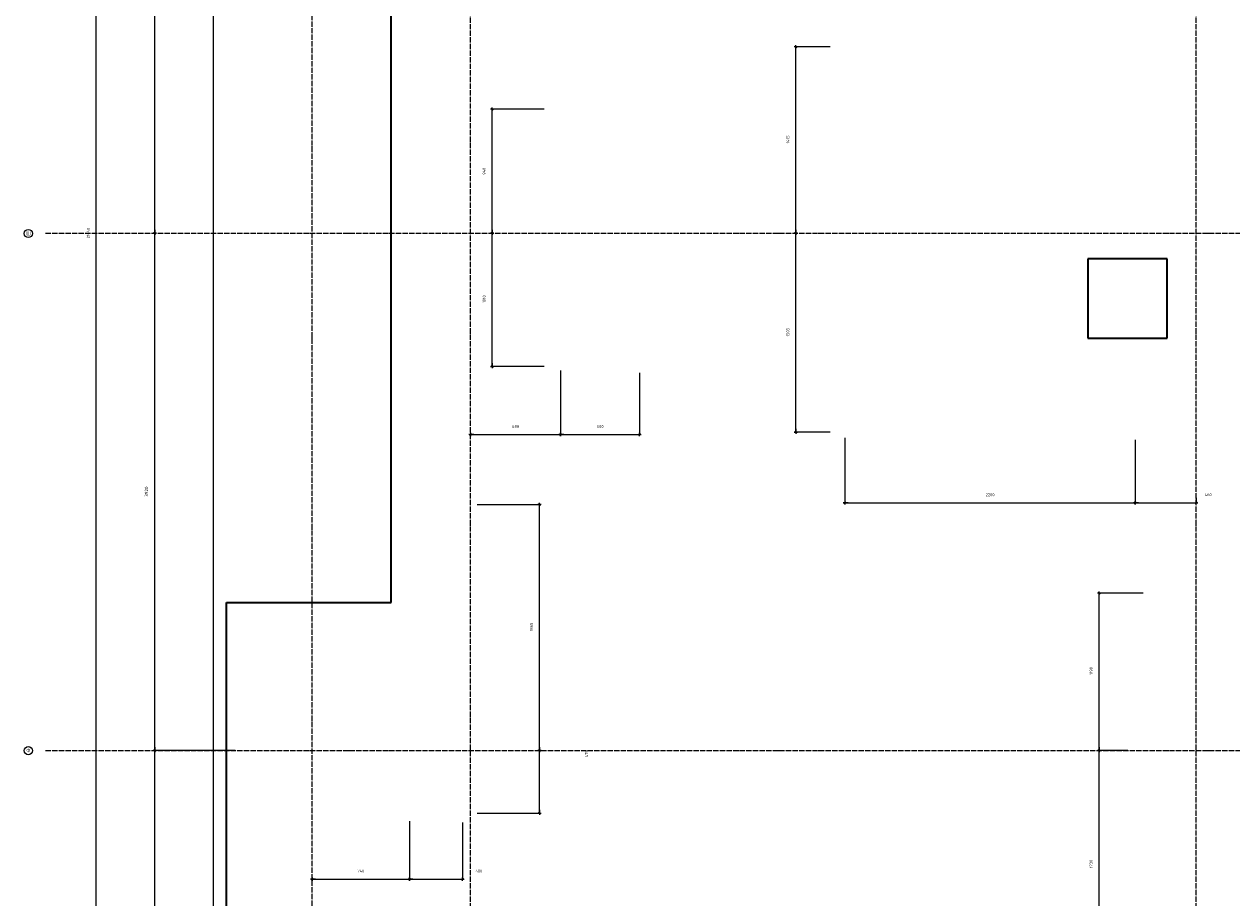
# Model space of a CAD drawing. Header units: millimetres. Extents: x -3170 to 89801, y -74170 to 82422.
# Tile 9 of 105: x 27818 to 36971, y -7778 to -1155. Entities that reach past the tile are written whole.
import ezdxf

# ---------------------------------------------------------------- set-up
doc = ezdxf.new("R2010")
doc.units = ezdxf.units.MM
doc.header["$PDMODE"] = 65
for name, pattern in [('______11', [50, 40, -5, 0, -5]), ('______3', [50, 40, -10]), ('______5', [110, 80, -10, 10, -10])]:
    doc.linetypes.add(name, pattern=pattern)
for name, color, linetype, lineweight in [('Standard', 7, 'Continuous', 25), ('Балка_ общее', 7, '______3', 13), ('Размерная линия_ общее', 7, 'Continuous', 13)]:
    doc.layers.add(name, color=color, linetype=linetype, lineweight=lineweight)
doc.layers.add('Осевая линия_ общее', color=7, linetype='______5', lineweight=13, true_color=0xa0a0a0)
doc.styles.add('ISOCPEUR', font='ISOCPEUR')
doc.dimstyles.new('DIMSTYLE_17', dxfattribs={"dimtxt": 22, "dimasz": 25, "dimexe": 0, "dimexo": 0, "dimgap": 11, "dimtad": 2, "dimdec": 0, "dimrnd": 1, "dimzin": 12, "dimdsep": 46, "dimtxsty": 'ISOCPEUR', "dimblk1": 'ALL_ML_STRICH', "dimblk2": 'ALL_ML_STRICH', "dimsah": 1, "dimcen": 0, "dimclrd": 7, "dimclre": 256, "dimclrt": 7, "dimadec": 0, "dimazin": 0, "dimtfac": 1, "dimtdec": 0, "dimtix": 1, "dimtmove": 2, "dimatfit": 3, "dimfxl": 0, "dimtzin": 0, "dimlwd": 0, "dimlwe": -3, "dimarcsym": 0})
doc.dimstyles.new('DIMSTYLE_3', dxfattribs={"dimtxt": 22, "dimasz": 25, "dimexe": 0, "dimexo": 0, "dimgap": 11, "dimtad": 2, "dimdec": 0, "dimrnd": 5, "dimzin": 12, "dimdsep": 46, "dimtxsty": 'ISOCPEUR', "dimblk1": 'ALL_ML_STRICH', "dimblk2": 'ALL_ML_STRICH', "dimsah": 1, "dimcen": 0, "dimclrd": 7, "dimclre": 256, "dimclrt": 7, "dimadec": 0, "dimazin": 0, "dimtfac": 1, "dimtdec": 0, "dimtix": 1, "dimtmove": 2, "dimatfit": 3, "dimfxl": 0, "dimtzin": 0, "dimlwd": 0, "dimlwe": -3, "dimarcsym": 0})
doc.dimstyles.new('DIMSTYLE_5', dxfattribs={"dimtxt": 25, "dimasz": 25, "dimexe": 0, "dimexo": 0, "dimgap": 12.5, "dimtad": 2, "dimdec": 0, "dimrnd": 5, "dimzin": 12, "dimdsep": 46, "dimtxsty": 'ISOCPEUR', "dimblk1": 'ALL_ML_STRICH', "dimblk2": 'ALL_ML_STRICH', "dimsah": 1, "dimcen": 0, "dimclrd": 7, "dimclre": 256, "dimclrt": 7, "dimadec": 0, "dimazin": 0, "dimtfac": 1, "dimtdec": 0, "dimtix": 1, "dimtmove": 2, "dimatfit": 3, "dimfxl": 0, "dimtzin": 0, "dimlwd": 0, "dimlwe": -3, "dimarcsym": 0})
doc.dimstyles.new('DIMSTYLE_7', dxfattribs={"dimtxt": 22, "dimasz": 25, "dimexe": 0, "dimexo": 0, "dimgap": 11, "dimtad": 0, "dimdec": 0, "dimrnd": 5, "dimzin": 12, "dimdsep": 46, "dimtxsty": 'ISOCPEUR', "dimblk1": 'ALL_ML_STRICH', "dimblk2": 'ALL_ML_STRICH', "dimsah": 1, "dimcen": 0, "dimclrd": 7, "dimclre": 256, "dimclrt": 7, "dimadec": 0, "dimazin": 0, "dimtfac": 1, "dimtdec": 0, "dimtix": 1, "dimtmove": 2, "dimatfit": 3, "dimfxl": 0, "dimtzin": 0, "dimlwd": 0, "dimlwe": -3, "dimarcsym": 0})

# ---------------------------------------------------------------- blocks, each defined once
blk = doc.blocks.new('ALL_ML_STRICH')
at = {"color": 0, "linetype": 'ByBlock', "lineweight": -2}
for p, q in [((-1, 0), (0.5, 0)), ((-0.3, -0.3), (0.3, 0.3)), ((0, -0.5), (0, 0.5))]:
    blk.add_line(p, q, dxfattribs=at)
blk = doc.blocks.new('*D55')
at = {"layer": 'DEFPOINTS', "color": 7, "linetype": 'Continuous', "lineweight": 13, "transparency": 33554687}
for p in [(29425.8, -6660), (28806.9, -9960), (29002.5, -9960)]:
    blk.add_point(p, dxfattribs=at)
at = {"layer": 'Балка_ общее', "color": 251, "linetype": 'Continuous', "lineweight": -2, "true_color": 0x656565, "transparency": 33554687}
for p, q in [((29415.8, -6660), (28806.9, -6660)), ((28992.5, -9960), (28806.9, -9960))]:
    blk.add_line(p, q, dxfattribs=at)
at = {"layer": 'Балка_ общее', "color": 7, "linetype": 'Continuous', "lineweight": -2, "transparency": 33554687}
blk.add_line((28806.9, -9960), (28806.9, -6660), dxfattribs=at)
at = {"layer": 'Балка_ общее', "color": 7, "linetype": 'Continuous', "lineweight": 13, "transparency": 33554687, "xscale": 25, "yscale": 25, "zscale": 25}
for p, rotation in [((28806.9, -6660), 90), ((28806.9, -9960), 270)]:
    blk.add_blockref('ALL_ML_STRICH', p, dxfattribs=dict(at, rotation=rotation))
at = {"layer": 'Балка_ общее', "color": 7, "linetype": 'Continuous', "lineweight": 13, "transparency": 33554687, "insert": (28744.4, -8308.7), "char_height": 25, "width": 100, "attachment_point": 5, "rotation": 90, "style": 'ISOCPEUR'}
blk.add_mtext('\\A1;{3300}', dxfattribs=at)
blk = doc.blocks.new('*D56')
at = {"layer": 'DEFPOINTS', "color": 7, "linetype": 'Continuous', "lineweight": 13, "transparency": 33554687}
for p in [(28216.9, -2740), (28806.9, -6660), (29425.8, -6660)]:
    blk.add_point(p, dxfattribs=at)
at = {"layer": 'Балка_ общее', "color": 251, "linetype": 'Continuous', "lineweight": -2, "true_color": 0x656565, "transparency": 33554687}
for p, q in [((28806.9, -2740), (28806.9, -2740)), ((29415.8, -6660), (28806.9, -6660))]:
    blk.add_line(p, q, dxfattribs=at)
at = {"layer": 'Балка_ общее', "color": 7, "linetype": 'Continuous', "lineweight": -2, "transparency": 33554687}
blk.add_line((28806.9, -6660), (28806.9, -2740), dxfattribs=at)
at = {"layer": 'Балка_ общее', "color": 7, "linetype": 'Continuous', "lineweight": 13, "transparency": 33554687, "xscale": 25, "yscale": 25, "zscale": 25}
for p, rotation in [((28806.9, -2740), 90), ((28806.9, -6660), 270)]:
    blk.add_blockref('ALL_ML_STRICH', p, dxfattribs=dict(at, rotation=rotation))
at = {"layer": 'Балка_ общее', "color": 7, "linetype": 'Continuous', "lineweight": 13, "transparency": 33554687, "insert": (28744.4, -4698.7), "char_height": 25, "width": 100, "attachment_point": 5, "rotation": 90, "style": 'ISOCPEUR'}
blk.add_mtext('\\A1;{3920}', dxfattribs=at)
blk = doc.blocks.new('*D57')
at = {"layer": 'DEFPOINTS', "color": 7, "linetype": 'Continuous', "lineweight": 13, "transparency": 33554687}
for p in [(29293.5, 1180), (28216.9, -2740), (28806.9, -2740)]:
    blk.add_point(p, dxfattribs=at)
at = {"layer": 'Балка_ общее', "color": 251, "linetype": 'Continuous', "lineweight": -2, "true_color": 0x656565, "transparency": 33554687}
for p, q in [((29283.5, 1180), (28806.9, 1180)), ((28806.9, -2740), (28806.9, -2740))]:
    blk.add_line(p, q, dxfattribs=at)
at = {"layer": 'Балка_ общее', "color": 7, "linetype": 'Continuous', "lineweight": -2, "transparency": 33554687}
blk.add_line((28806.9, -2740), (28806.9, 1180), dxfattribs=at)
at = {"layer": 'Балка_ общее', "color": 7, "linetype": 'Continuous', "lineweight": 13, "transparency": 33554687, "xscale": 25, "yscale": 25, "zscale": 25}
for p, rotation in [((28806.9, 1180), 90), ((28806.9, -2740), 270)]:
    blk.add_blockref('ALL_ML_STRICH', p, dxfattribs=dict(at, rotation=rotation))
at = {"layer": 'Балка_ общее', "color": 7, "linetype": 'Continuous', "lineweight": 13, "transparency": 33554687, "insert": (28744.4, -778.7), "char_height": 25, "width": 100, "attachment_point": 5, "rotation": 90, "style": 'ISOCPEUR'}
blk.add_mtext('\\A1;{3920}', dxfattribs=at)
blk = doc.blocks.new('*D214')
at = {"layer": 'DEFPOINTS', "color": 7, "linetype": 'Continuous', "lineweight": 13, "transparency": 33554687}
for p in [(30739.3, -7096.2), (30000, -7305.3), (30000, -7635.2)]:
    blk.add_point(p, dxfattribs=at)
at = {"layer": 'Размерная линия_ общее', "color": 253, "linetype": 'Continuous', "lineweight": -2, "true_color": 0xa0a0a0, "transparency": 33554687}
for p, q in [((30739.3, -7196.2), (30739.3, -7635.2)), ((30000, -7635.2), (30000, -7635.2))]:
    blk.add_line(p, q, dxfattribs=at)
at = {"layer": 'Размерная линия_ общее', "color": 7, "linetype": 'Continuous', "lineweight": -2, "transparency": 33554687}
blk.add_line((30000, -7635.2), (30739.3, -7635.2), dxfattribs=at)
at = {"layer": 'Размерная линия_ общее', "color": 7, "linetype": 'Continuous', "lineweight": 13, "transparency": 33554687, "xscale": 25, "yscale": 25, "zscale": 25, "rotation": 180}
blk.add_blockref('ALL_ML_STRICH', (30000, -7635.2), dxfattribs=at)
at = {"layer": 'Размерная линия_ общее', "color": 7, "linetype": 'Continuous', "lineweight": 13, "transparency": 33554687, "xscale": 25, "yscale": 25, "zscale": 25}
blk.add_blockref('ALL_ML_STRICH', (30739.3, -7635.2), dxfattribs=at)
at = {"layer": 'Размерная линия_ общее', "color": 7, "linetype": 'Continuous', "lineweight": 13, "transparency": 33554687, "insert": (30369.7, -7574.2), "char_height": 22, "width": 66, "attachment_point": 5, "style": 'ISOCPEUR'}
blk.add_mtext('\\A1;{740}', dxfattribs=at)
blk = doc.blocks.new('*D215')
at = {"layer": 'DEFPOINTS', "color": 7, "linetype": 'Continuous', "lineweight": 13, "transparency": 33554687}
for p in [(30739.3, -7096.2), (31139.3, -7106.4), (30739.3, -7635.2)]:
    blk.add_point(p, dxfattribs=at)
at = {"layer": 'Размерная линия_ общее', "color": 253, "linetype": 'Continuous', "lineweight": -2, "true_color": 0xa0a0a0, "transparency": 33554687}
for p, q in [((30739.3, -7196.2), (30739.3, -7635.2)), ((31139.3, -7206.4), (31139.3, -7635.2))]:
    blk.add_line(p, q, dxfattribs=at)
at = {"layer": 'Размерная линия_ общее', "color": 7, "linetype": 'Continuous', "lineweight": -2, "transparency": 33554687}
blk.add_line((30739.3, -7635.2), (31139.3, -7635.2), dxfattribs=at)
at = {"layer": 'Размерная линия_ общее', "color": 7, "linetype": 'Continuous', "lineweight": 13, "transparency": 33554687, "xscale": 25, "yscale": 25, "zscale": 25, "rotation": 180}
blk.add_blockref('ALL_ML_STRICH', (30739.3, -7635.2), dxfattribs=at)
at = {"layer": 'Размерная линия_ общее', "color": 7, "linetype": 'Continuous', "lineweight": 13, "transparency": 33554687, "xscale": 25, "yscale": 25, "zscale": 25}
blk.add_blockref('ALL_ML_STRICH', (31139.3, -7635.2), dxfattribs=at)
at = {"layer": 'Размерная линия_ общее', "color": 7, "linetype": 'Continuous', "lineweight": 13, "transparency": 33554687, "insert": (31264.1, -7574.1), "char_height": 22, "width": 66, "attachment_point": 5, "style": 'ISOCPEUR'}
blk.add_mtext('\\A1;{400}', dxfattribs=at)
blk = doc.blocks.new('*D216')
at = {"layer": 'DEFPOINTS', "color": 7, "linetype": 'Continuous', "lineweight": 13, "transparency": 33554687}
for p in [(31650.7, -6660), (31150.3, -7136.6), (31723.1, -7136.6)]:
    blk.add_point(p, dxfattribs=at)
at = {"layer": 'Размерная линия_ общее', "color": 253, "linetype": 'Continuous', "lineweight": -2, "true_color": 0xa0a0a0, "transparency": 33554687}
for p, q in [((31723.1, -6660), (31723.1, -6660)), ((31250.3, -7136.6), (31723.1, -7136.6))]:
    blk.add_line(p, q, dxfattribs=at)
at = {"layer": 'Размерная линия_ общее', "color": 7, "linetype": 'Continuous', "lineweight": -2, "transparency": 33554687}
blk.add_line((31723.1, -7136.6), (31723.1, -6660), dxfattribs=at)
at = {"layer": 'Размерная линия_ общее', "color": 7, "linetype": 'Continuous', "lineweight": 13, "transparency": 33554687, "xscale": 25, "yscale": 25, "zscale": 25}
for p, rotation in [((31723.1, -6660), 90), ((31723.1, -7136.6), 270)]:
    blk.add_blockref('ALL_ML_STRICH', p, dxfattribs=dict(at, rotation=rotation))
at = {"layer": 'Размерная линия_ общее', "color": 7, "linetype": 'Continuous', "lineweight": 13, "transparency": 33554687, "insert": (32079.7, -6686.5), "char_height": 22, "width": 66, "attachment_point": 5, "rotation": 90, "style": 'ISOCPEUR'}
blk.add_mtext('\\A1;{475}', dxfattribs=at)
blk = doc.blocks.new('*D217')
at = {"layer": 'DEFPOINTS', "color": 7, "linetype": 'Continuous', "lineweight": 13, "transparency": 33554687}
for p in [(31150.3, -4796.6), (31650.7, -6660), (31723.1, -6660)]:
    blk.add_point(p, dxfattribs=at)
at = {"layer": 'Размерная линия_ общее', "color": 253, "linetype": 'Continuous', "lineweight": -2, "true_color": 0xa0a0a0, "transparency": 33554687}
for p, q in [((31250.3, -4796.6), (31723.1, -4796.6)), ((31723.1, -6660), (31723.1, -6660))]:
    blk.add_line(p, q, dxfattribs=at)
at = {"layer": 'Размерная линия_ общее', "color": 7, "linetype": 'Continuous', "lineweight": -2, "transparency": 33554687}
blk.add_line((31723.1, -6660), (31723.1, -4796.6), dxfattribs=at)
at = {"layer": 'Размерная линия_ общее', "color": 7, "linetype": 'Continuous', "lineweight": 13, "transparency": 33554687, "xscale": 25, "yscale": 25, "zscale": 25}
for p, rotation in [((31723.1, -4796.6), 90), ((31723.1, -6660), 270)]:
    blk.add_blockref('ALL_ML_STRICH', p, dxfattribs=dict(at, rotation=rotation))
at = {"layer": 'Размерная линия_ общее', "color": 7, "linetype": 'Continuous', "lineweight": 13, "transparency": 33554687, "insert": (31662.1, -5725), "char_height": 22, "width": 88, "attachment_point": 5, "rotation": 90, "style": 'ISOCPEUR'}
blk.add_mtext('\\A1;{1865}', dxfattribs=at)
blk = doc.blocks.new('*D218')
at = {"layer": 'DEFPOINTS', "color": 7, "linetype": 'Continuous', "lineweight": 13, "transparency": 33554687}
for p in [(31311.1, -2740), (31364.6, -3749.6), (31859.4, -3749.6)]:
    blk.add_point(p, dxfattribs=at)
at = {"layer": 'Размерная линия_ общее', "color": 253, "linetype": 'Continuous', "lineweight": -2, "true_color": 0xa0a0a0, "transparency": 33554687}
for p, q in [((31364.6, -2740), (31364.6, -2740)), ((31759.4, -3749.6), (31364.6, -3749.6))]:
    blk.add_line(p, q, dxfattribs=at)
at = {"layer": 'Размерная линия_ общее', "color": 7, "linetype": 'Continuous', "lineweight": -2, "transparency": 33554687}
blk.add_line((31364.6, -3749.6), (31364.6, -2740), dxfattribs=at)
at = {"layer": 'Размерная линия_ общее', "color": 7, "linetype": 'Continuous', "lineweight": 13, "transparency": 33554687, "xscale": 25, "yscale": 25, "zscale": 25}
for p, rotation in [((31364.6, -2740), 90), ((31364.6, -3749.6), 270)]:
    blk.add_blockref('ALL_ML_STRICH', p, dxfattribs=dict(at, rotation=rotation))
at = {"layer": 'Размерная линия_ общее', "color": 7, "linetype": 'Continuous', "lineweight": 13, "transparency": 33554687, "insert": (31303.6, -3239.3), "char_height": 22, "width": 88, "attachment_point": 5, "rotation": 90, "style": 'ISOCPEUR'}
blk.add_mtext('\\A1;{1010}', dxfattribs=at)
blk = doc.blocks.new('*D219')
at = {"layer": 'DEFPOINTS', "color": 7, "linetype": 'Continuous', "lineweight": 13, "transparency": 33554687}
for p in [(31859.4, -1799.6), (31311.1, -2740), (31364.6, -2740)]:
    blk.add_point(p, dxfattribs=at)
at = {"layer": 'Размерная линия_ общее', "color": 253, "linetype": 'Continuous', "lineweight": -2, "true_color": 0xa0a0a0, "transparency": 33554687}
for p, q in [((31759.4, -1799.6), (31364.6, -1799.6)), ((31364.6, -2740), (31364.6, -2740))]:
    blk.add_line(p, q, dxfattribs=at)
at = {"layer": 'Размерная линия_ общее', "color": 7, "linetype": 'Continuous', "lineweight": -2, "transparency": 33554687}
blk.add_line((31364.6, -2740), (31364.6, -1799.6), dxfattribs=at)
at = {"layer": 'Размерная линия_ общее', "color": 7, "linetype": 'Continuous', "lineweight": 13, "transparency": 33554687, "xscale": 25, "yscale": 25, "zscale": 25}
for p, rotation in [((31364.6, -1799.6), 90), ((31364.6, -2740), 270)]:
    blk.add_blockref('ALL_ML_STRICH', p, dxfattribs=dict(at, rotation=rotation))
at = {"layer": 'Размерная линия_ общее', "color": 7, "linetype": 'Continuous', "lineweight": 13, "transparency": 33554687, "insert": (31303.6, -2269.8), "char_height": 22, "width": 66, "attachment_point": 5, "rotation": 90, "style": 'ISOCPEUR'}
blk.add_mtext('\\A1;{940}', dxfattribs=at)
blk = doc.blocks.new('*D220')
at = {"layer": 'DEFPOINTS', "color": 7, "linetype": 'Continuous', "lineweight": 13, "transparency": 33554687}
for p in [(33755.9, -2740), (33666.4, -4247.4), (34025.2, -4247.4)]:
    blk.add_point(p, dxfattribs=at)
at = {"layer": 'Размерная линия_ общее', "color": 253, "linetype": 'Continuous', "lineweight": -2, "true_color": 0xa0a0a0, "transparency": 33554687}
for p, q in [((33666.4, -2740), (33666.4, -2740)), ((33925.2, -4247.4), (33666.4, -4247.4))]:
    blk.add_line(p, q, dxfattribs=at)
at = {"layer": 'Размерная линия_ общее', "color": 7, "linetype": 'Continuous', "lineweight": -2, "transparency": 33554687}
blk.add_line((33666.4, -4247.4), (33666.4, -2740), dxfattribs=at)
at = {"layer": 'Размерная линия_ общее', "color": 7, "linetype": 'Continuous', "lineweight": 13, "transparency": 33554687, "xscale": 25, "yscale": 25, "zscale": 25}
for p, rotation in [((33666.4, -2740), 90), ((33666.4, -4247.4), 270)]:
    blk.add_blockref('ALL_ML_STRICH', p, dxfattribs=dict(at, rotation=rotation))
at = {"layer": 'Размерная линия_ общее', "color": 7, "linetype": 'Continuous', "lineweight": 13, "transparency": 33554687, "insert": (33605.4, -3490.4), "char_height": 22, "width": 88, "attachment_point": 5, "rotation": 90, "style": 'ISOCPEUR'}
blk.add_mtext('\\A1;{1505}', dxfattribs=at)
blk = doc.blocks.new('*D221')
at = {"layer": 'DEFPOINTS', "color": 7, "linetype": 'Continuous', "lineweight": 13, "transparency": 33554687}
for p in [(34025.2, -1327.4), (33666.4, -2740), (33755.9, -2740)]:
    blk.add_point(p, dxfattribs=at)
at = {"layer": 'Размерная линия_ общее', "color": 253, "linetype": 'Continuous', "lineweight": -2, "true_color": 0xa0a0a0, "transparency": 33554687}
for p, q in [((33925.2, -1327.4), (33666.4, -1327.4)), ((33666.4, -2740), (33666.4, -2740))]:
    blk.add_line(p, q, dxfattribs=at)
at = {"layer": 'Размерная линия_ общее', "color": 7, "linetype": 'Continuous', "lineweight": -2, "transparency": 33554687}
blk.add_line((33666.4, -2740), (33666.4, -1327.4), dxfattribs=at)
at = {"layer": 'Размерная линия_ общее', "color": 7, "linetype": 'Continuous', "lineweight": 13, "transparency": 33554687, "xscale": 25, "yscale": 25, "zscale": 25}
for p, rotation in [((33666.4, -1327.4), 90), ((33666.4, -2740), 270)]:
    blk.add_blockref('ALL_ML_STRICH', p, dxfattribs=dict(at, rotation=rotation))
at = {"layer": 'Размерная линия_ общее', "color": 7, "linetype": 'Continuous', "lineweight": 13, "transparency": 33554687, "insert": (33605.4, -2029.3), "char_height": 22, "width": 88, "attachment_point": 5, "rotation": 90, "style": 'ISOCPEUR'}
blk.add_mtext('\\A1;{1415}', dxfattribs=at)
blk = doc.blocks.new('*D230')
at = {"layer": 'DEFPOINTS', "color": 7, "linetype": 'Continuous', "lineweight": 13, "transparency": 33554687}
for p in [(31882.4, -3681.5), (31200, -4093.6), (31200, -4265.7)]:
    blk.add_point(p, dxfattribs=at)
at = {"layer": 'Размерная линия_ общее', "color": 253, "linetype": 'Continuous', "lineweight": -2, "true_color": 0xa0a0a0, "transparency": 33554687}
for p, q in [((31882.4, -3781.5), (31882.4, -4265.7)), ((31200, -4265.7), (31200, -4265.7))]:
    blk.add_line(p, q, dxfattribs=at)
at = {"layer": 'Размерная линия_ общее', "color": 7, "linetype": 'Continuous', "lineweight": -2, "transparency": 33554687}
blk.add_line((31200, -4265.7), (31882.4, -4265.7), dxfattribs=at)
at = {"layer": 'Размерная линия_ общее', "color": 7, "linetype": 'Continuous', "lineweight": 13, "transparency": 33554687, "xscale": 25, "yscale": 25, "zscale": 25, "rotation": 180}
blk.add_blockref('ALL_ML_STRICH', (31200, -4265.7), dxfattribs=at)
at = {"layer": 'Размерная линия_ общее', "color": 7, "linetype": 'Continuous', "lineweight": 13, "transparency": 33554687, "xscale": 25, "yscale": 25, "zscale": 25}
blk.add_blockref('ALL_ML_STRICH', (31882.4, -4265.7), dxfattribs=at)
at = {"layer": 'Размерная линия_ общее', "color": 7, "linetype": 'Continuous', "lineweight": 13, "transparency": 33554687, "insert": (31542.3, -4204.7), "char_height": 22, "width": 66, "attachment_point": 5, "style": 'ISOCPEUR'}
blk.add_mtext('\\A1;{680}', dxfattribs=at)
blk = doc.blocks.new('*D231')
at = {"layer": 'DEFPOINTS', "color": 7, "linetype": 'Continuous', "lineweight": 13, "transparency": 33554687}
for p in [(31882.4, -3681.5), (32482.4, -3698.6), (31882.4, -4265.7)]:
    blk.add_point(p, dxfattribs=at)
at = {"layer": 'Размерная линия_ общее', "color": 253, "linetype": 'Continuous', "lineweight": -2, "true_color": 0xa0a0a0, "transparency": 33554687}
for p, q in [((31882.4, -3781.5), (31882.4, -4265.7)), ((32482.4, -3798.6), (32482.4, -4265.7))]:
    blk.add_line(p, q, dxfattribs=at)
at = {"layer": 'Размерная линия_ общее', "color": 7, "linetype": 'Continuous', "lineweight": -2, "transparency": 33554687}
blk.add_line((31882.4, -4265.7), (32482.4, -4265.7), dxfattribs=at)
at = {"layer": 'Размерная линия_ общее', "color": 7, "linetype": 'Continuous', "lineweight": 13, "transparency": 33554687, "xscale": 25, "yscale": 25, "zscale": 25, "rotation": 180}
blk.add_blockref('ALL_ML_STRICH', (31882.4, -4265.7), dxfattribs=at)
at = {"layer": 'Размерная линия_ общее', "color": 7, "linetype": 'Continuous', "lineweight": 13, "transparency": 33554687, "xscale": 25, "yscale": 25, "zscale": 25}
blk.add_blockref('ALL_ML_STRICH', (32482.4, -4265.7), dxfattribs=at)
at = {"layer": 'Размерная линия_ общее', "color": 7, "linetype": 'Continuous', "lineweight": 13, "transparency": 33554687, "insert": (32183.5, -4204.7), "char_height": 22, "width": 66, "attachment_point": 5, "style": 'ISOCPEUR'}
blk.add_mtext('\\A1;{600}', dxfattribs=at)
blk = doc.blocks.new('*D232')
at = {"layer": 'DEFPOINTS', "color": 7, "linetype": 'Continuous', "lineweight": 13, "transparency": 33554687}
for p in [(34037.7, -4190.1), (36237.7, -4207.2), (34037.7, -4783.3)]:
    blk.add_point(p, dxfattribs=at)
at = {"layer": 'Размерная линия_ общее', "color": 253, "linetype": 'Continuous', "lineweight": -2, "true_color": 0xa0a0a0, "transparency": 33554687}
for p, q in [((34037.7, -4290.1), (34037.7, -4783.3)), ((36237.7, -4307.2), (36237.7, -4783.3))]:
    blk.add_line(p, q, dxfattribs=at)
at = {"layer": 'Размерная линия_ общее', "color": 7, "linetype": 'Continuous', "lineweight": -2, "transparency": 33554687}
blk.add_line((34037.7, -4783.3), (36237.7, -4783.3), dxfattribs=at)
at = {"layer": 'Размерная линия_ общее', "color": 7, "linetype": 'Continuous', "lineweight": 13, "transparency": 33554687, "xscale": 25, "yscale": 25, "zscale": 25, "rotation": 180}
blk.add_blockref('ALL_ML_STRICH', (34037.7, -4783.3), dxfattribs=at)
at = {"layer": 'Размерная линия_ общее', "color": 7, "linetype": 'Continuous', "lineweight": 13, "transparency": 33554687, "xscale": 25, "yscale": 25, "zscale": 25}
blk.add_blockref('ALL_ML_STRICH', (36237.7, -4783.3), dxfattribs=at)
at = {"layer": 'Размерная линия_ общее', "color": 7, "linetype": 'Continuous', "lineweight": 13, "transparency": 33554687, "insert": (35138.8, -4722.3), "char_height": 22, "width": 88, "attachment_point": 5, "style": 'ISOCPEUR'}
blk.add_mtext('\\A1;{2200}', dxfattribs=at)
blk = doc.blocks.new('*D233')
at = {"layer": 'DEFPOINTS', "color": 7, "linetype": 'Continuous', "lineweight": 13, "transparency": 33554687}
for p in [(36237.7, -4207.2), (36700, -4645.1), (36237.7, -4783.3)]:
    blk.add_point(p, dxfattribs=at)
at = {"layer": 'Размерная линия_ общее', "color": 253, "linetype": 'Continuous', "lineweight": -2, "true_color": 0xa0a0a0, "transparency": 33554687}
for p, q in [((36237.7, -4307.2), (36237.7, -4783.3)), ((36700, -4745.1), (36700, -4783.3))]:
    blk.add_line(p, q, dxfattribs=at)
at = {"layer": 'Размерная линия_ общее', "color": 7, "linetype": 'Continuous', "lineweight": -2, "transparency": 33554687}
blk.add_line((36237.7, -4783.3), (36700, -4783.3), dxfattribs=at)
at = {"layer": 'Размерная линия_ общее', "color": 7, "linetype": 'Continuous', "lineweight": 13, "transparency": 33554687, "xscale": 25, "yscale": 25, "zscale": 25, "rotation": 180}
blk.add_blockref('ALL_ML_STRICH', (36237.7, -4783.3), dxfattribs=at)
at = {"layer": 'Размерная линия_ общее', "color": 7, "linetype": 'Continuous', "lineweight": 13, "transparency": 33554687, "xscale": 25, "yscale": 25, "zscale": 25}
blk.add_blockref('ALL_ML_STRICH', (36700, -4783.3), dxfattribs=at)
at = {"layer": 'Размерная линия_ общее', "color": 7, "linetype": 'Continuous', "lineweight": 13, "transparency": 33554687, "insert": (36791.5, -4721.9), "char_height": 22, "width": 66, "attachment_point": 5, "style": 'ISOCPEUR'}
blk.add_mtext('\\A1;{460}', dxfattribs=at)
blk = doc.blocks.new('*D246')
at = {"layer": 'DEFPOINTS', "color": 7, "linetype": 'Continuous', "lineweight": 13, "transparency": 33554687}
for p in [(36083.4, -6660), (35965.2, -8387.5), (36397.7, -8387.5)]:
    blk.add_point(p, dxfattribs=at)
at = {"layer": 'Размерная линия_ общее', "color": 253, "linetype": 'Continuous', "lineweight": -2, "true_color": 0xa0a0a0, "transparency": 33554687}
for p, q in [((36183.4, -6660), (35965.2, -6660)), ((36297.7, -8387.5), (35965.2, -8387.5))]:
    blk.add_line(p, q, dxfattribs=at)
at = {"layer": 'Размерная линия_ общее', "color": 7, "linetype": 'Continuous', "lineweight": -2, "transparency": 33554687}
blk.add_line((35965.2, -8387.5), (35965.2, -6660), dxfattribs=at)
at = {"layer": 'Размерная линия_ общее', "color": 7, "linetype": 'Continuous', "lineweight": 13, "transparency": 33554687, "xscale": 25, "yscale": 25, "zscale": 25}
for p, rotation in [((35965.2, -6660), 90), ((35965.2, -8387.5), 270)]:
    blk.add_blockref('ALL_ML_STRICH', p, dxfattribs=dict(at, rotation=rotation))
at = {"layer": 'Размерная линия_ общее', "color": 7, "linetype": 'Continuous', "lineweight": 13, "transparency": 33554687, "insert": (35904.2, -7520.5), "char_height": 22, "width": 88, "attachment_point": 5, "rotation": 90, "style": 'ISOCPEUR'}
blk.add_mtext('\\A1;{1730}', dxfattribs=at)
blk = doc.blocks.new('*D247')
at = {"layer": 'DEFPOINTS', "color": 7, "linetype": 'Continuous', "lineweight": 13, "transparency": 33554687}
for p in [(36397.7, -5467.5), (35965.2, -6660), (36083.4, -6660)]:
    blk.add_point(p, dxfattribs=at)
at = {"layer": 'Размерная линия_ общее', "color": 253, "linetype": 'Continuous', "lineweight": -2, "true_color": 0xa0a0a0, "transparency": 33554687}
for p, q in [((36297.7, -5467.5), (35965.2, -5467.5)), ((36183.4, -6660), (35965.2, -6660))]:
    blk.add_line(p, q, dxfattribs=at)
at = {"layer": 'Размерная линия_ общее', "color": 7, "linetype": 'Continuous', "lineweight": -2, "transparency": 33554687}
blk.add_line((35965.2, -6660), (35965.2, -5467.5), dxfattribs=at)
at = {"layer": 'Размерная линия_ общее', "color": 7, "linetype": 'Continuous', "lineweight": 13, "transparency": 33554687, "xscale": 25, "yscale": 25, "zscale": 25}
for p, rotation in [((35965.2, -5467.5), 90), ((35965.2, -6660), 270)]:
    blk.add_blockref('ALL_ML_STRICH', p, dxfattribs=dict(at, rotation=rotation))
at = {"layer": 'Размерная линия_ общее', "color": 7, "linetype": 'Continuous', "lineweight": 13, "transparency": 33554687, "insert": (35904.2, -6058.3), "char_height": 22, "width": 88, "attachment_point": 5, "rotation": 90, "style": 'ISOCPEUR'}
blk.add_mtext('\\A1;{1190}', dxfattribs=at)
blk = doc.blocks.new('*D536')
at = {"layer": 'DEFPOINTS', "color": 7, "linetype": 'Continuous', "lineweight": 13, "transparency": 33554687}
for p in [(28413.8, 7780), (28150.3, -13260), (28364.4, -13260)]:
    blk.add_point(p, dxfattribs=at)
at = {"layer": 'Размерная линия_ общее', "color": 253, "linetype": 'Continuous', "lineweight": -2, "true_color": 0xa0a0a0, "transparency": 33554687}
for p, q in [((28313.8, 7780), (28364.4, 7780)), ((28364.4, -13260), (28364.4, -13260))]:
    blk.add_line(p, q, dxfattribs=at)
at = {"layer": 'Размерная линия_ общее', "color": 7, "linetype": 'Continuous', "lineweight": -2, "transparency": 33554687}
blk.add_line((28364.4, -13260), (28364.4, 7780), dxfattribs=at)
at = {"layer": 'Размерная линия_ общее', "color": 7, "linetype": 'Continuous', "lineweight": 13, "transparency": 33554687, "xscale": 25, "yscale": 25, "zscale": 25}
for p, rotation in [((28364.4, 7780), 90), ((28364.4, -13260), 270)]:
    blk.add_blockref('ALL_ML_STRICH', p, dxfattribs=dict(at, rotation=rotation))
at = {"layer": 'Размерная линия_ общее', "color": 7, "linetype": 'Continuous', "lineweight": 13, "transparency": 33554687, "insert": (28303.4, -2737.8), "char_height": 22, "width": 110, "attachment_point": 5, "rotation": 90, "style": 'ISOCPEUR'}
blk.add_mtext('\\A1;{21040}', dxfattribs=at)
blk = doc.blocks.new('СЛОЖНЫЙ_ОБЪЕКТ_2')
at = {"layer": 'Осевая линия_ общее', "color": 253, "linetype": '______11', "lineweight": -3, "true_color": 0xa0a0a0, "transparency": 33554687}
for p, q in [((30000, -14050), (30000, 9510)), ((31200, -14170), (31200, 9510)), ((36700, -14170), (36700, 9510)), ((27980, -2740), (46830, -2740)), ((27980, -6660), (46830, -6660))]:
    blk.add_line(p, q, dxfattribs=at)
at = {"layer": 'Осевая линия_ общее', "color": 7, "linetype": 'Continuous', "lineweight": 13, "transparency": 33554687}
for centre in [(27848.8, -2742), (27848.8, -6662)]:
    blk.add_circle(centre, 31.3, dxfattribs=at)
at = {"layer": 'Осевая линия_ общее', "color": 7, "linetype": 'Continuous', "lineweight": 13, "transparency": 33554687, "char_height": 30, "width": 42.5, "attachment_point": 7, "style": 'ISOCPEUR'}
for s, insert in [('\\W0.83;Ш', (27833.8, -2755)), ('\\W0.83;Ф', (27833.8, -6675))]:
    blk.add_mtext(s, dxfattribs=dict(at, insert=insert))
at = {"layer": 'Балка_ общее', "color": 7, "linetype": 'Continuous', "lineweight": 13, "transparency": 33554687}
for base, p1, p2, picture, middle in [((28806.9, 1180), (28806.9, -2740), (29283.5, 1180), '*D57', (28744.4, -778.7)), ((28806.9, -2740), (29415.8, -6660), (28806.9, -2740), '*D56', (28744.4, -4698.7)), ((28806.9, -6660), (28992.5, -9960), (29415.8, -6660), '*D55', (28744.4, -8308.7))]:
    dim = blk.add_linear_dim(base=base, p1=p1, p2=p2, angle=90, dimstyle='DIMSTYLE_5', override={"dimpost": '<>', "dimclrd": 7, "dimclre": 251, "dimclrt": 7, "dimlwd": 0, "dimlwe": 65533}, dxfattribs=at)
    dim.commit()
    dim.dimension.update_dxf_attribs({"geometry": picture, "text_midpoint": middle, "dimtype": 160})

msp = doc.modelspace()

# ---------------------------------------------------------------- linework, layer by layer
at = {"layer": 'Standard', "color": 7, "linetype": 'Continuous', "lineweight": 18, "transparency": 33554687}
msp.add_lwpolyline([(29250, -13460), (46440, -13460), (46440, 8380), (29250, 8380), (29250, -13460)], dxfattribs=at)
at = {"layer": 'Размерная линия_ общее', "color": 7, "linetype": 'Continuous', "lineweight": 35, "transparency": 33554687}
for p, q in [((30600, -5540), (30600, 60)), ((35880, -2935), (35880, -3535)), ((36480, -2935), (35880, -2935)), ((36480, -3535), (36480, -2935)), ((35880, -3535), (36480, -3535)), ((29350, -10460), (29350, -5540)), ((29350, -5540), (30600, -5540))]:
    msp.add_line(p, q, dxfattribs=at)

# ---------------------------------------------------------------- block references
at = {"layer": 'Балка_ общее', "color": 7, "linetype": 'Continuous', "lineweight": 13, "transparency": 33554687}
msp.add_blockref('СЛОЖНЫЙ_ОБЪЕКТ_2', (0, 0), dxfattribs=at)

# ---------------------------------------------------------------- dimensions: what is measured, and where the dimension line sits
at = {"layer": 'Размерная линия_ общее', "color": 7, "linetype": 'Continuous', "lineweight": 13, "transparency": 33554687}
for base, p1, p2, dimstyle, picture, middle in [((28364.4, 7780), (28364.4, -13260), (28313.8, 7780), 'DIMSTYLE_17', '*D536', (28303.4, -2737.8)), ((33666.4, -1327.4), (33666.4, -2740), (33925.2, -1327.4), 'DIMSTYLE_3', '*D221', (33605.4, -2029.3)), ((31364.6, -1799.6), (31364.6, -2740), (31759.4, -1799.6), 'DIMSTYLE_3', '*D219', (31303.6, -2269.8)), ((31364.6, -2740), (31759.4, -3749.6), (31364.6, -2740), 'DIMSTYLE_3', '*D218', (31303.6, -3239.3)), ((33666.4, -2740), (33925.2, -4247.4), (33666.4, -2740), 'DIMSTYLE_3', '*D220', (33605.4, -3490.4)), ((31723.1, -4796.6), (31723.1, -6660), (31250.3, -4796.6), 'DIMSTYLE_3', '*D217', (31662.1, -5725)), ((35965.1993, -5467.5404), (36183.4146, -6660), (36297.6686, -5467.5404), 'DIMSTYLE_3', '*D247', (35904.1993, -6058.2702)), ((31723.1, -6660), (31250.3, -7136.6), (31723.1, -6660), 'DIMSTYLE_7', '*D216', (32079.7, -6686.5)), ((35965.1993, -6660), (36297.6686, -8387.5404), (36183.4146, -6660), 'DIMSTYLE_3', '*D246', (35904.1993, -7520.4702))]:
    dim = msp.add_linear_dim(base=base, p1=p1, p2=p2, angle=90, dimstyle=dimstyle, override={"dimpost": '<>', "dimclrd": 7, "dimclre": 253, "dimclrt": 7, "dimlwd": 0, "dimlwe": 65533}, dxfattribs=at)
    dim.commit()
    dim.dimension.update_dxf_attribs({"geometry": picture, "text_midpoint": middle, "dimtype": 160})
for base, p1, p2, picture, middle in [((31882.4, -4265.7), (31200, -4265.7), (31882.4, -3781.5), '*D230', (31542.3, -4204.7)), ((32482.4, -4265.7), (31882.4, -3781.5), (32482.4, -3798.6), '*D231', (32183.5, -4204.7)), ((36237.7, -4783.3), (34037.7, -4290.1), (36237.7, -4307.2), '*D232', (35138.8, -4722.3)), ((36700, -4783.3), (36237.7, -4307.2), (36700, -4745.1), '*D233', (36791.5, -4721.9)), ((30739.3, -7635.2), (30000, -7635.2), (30739.3, -7196.2), '*D214', (30369.7, -7574.2)), ((31139.3, -7635.2), (30739.3, -7196.2), (31139.3, -7206.4), '*D215', (31264.1, -7574.1))]:
    dim = msp.add_linear_dim(base=base, p1=p1, p2=p2, dimstyle='DIMSTYLE_3', override={"dimpost": '<>', "dimclrd": 7, "dimclre": 253, "dimclrt": 7, "dimlwd": 0, "dimlwe": 65533}, dxfattribs=at)
    dim.commit()
    dim.dimension.update_dxf_attribs({"geometry": picture, "text_midpoint": middle, "dimtype": 160})

doc.saveas('drawing.dxf')
